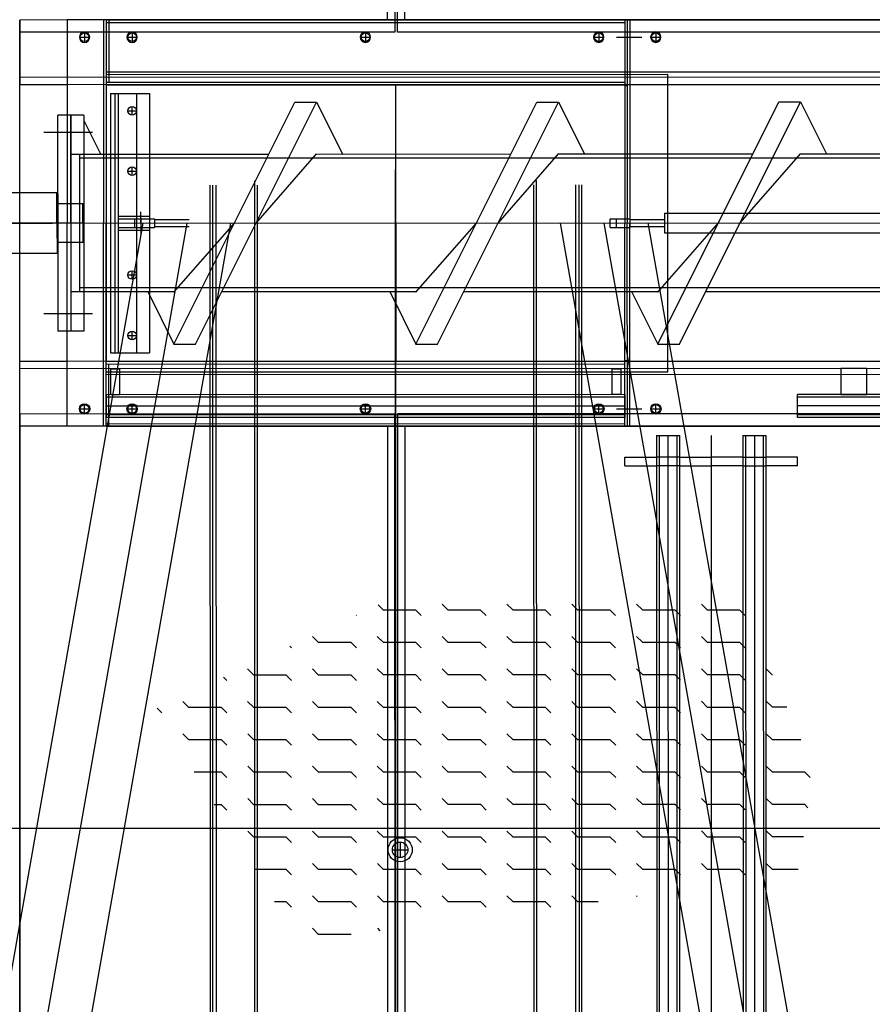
# Model space of a CAD drawing. Header units: metres. Extents: x -270273 to 328371, y -146885 to 591473.
# Tile 89 of 256: x -22002 to -21015, y 8316 to 9455. Entities that reach past the tile are written whole.
import ezdxf
from ezdxf.lldxf.tags import DXFTag

# ---------------------------------------------------------------- set-up
doc = ezdxf.new("R2010")
doc.units = ezdxf.units.M
doc.linetypes.add('CENTER', pattern=[2, 1.25, -0.25, 0.25, -0.25])
doc.linetypes.add('DASHED', pattern=[19.05, 12.7, -6.35])
doc.layers.get('0').update_dxf_attribs({"color": 151})
for name, color, linetype in [('A_centerlijn_0.25mm', 1, 'CENTER'), ('B-XX-GR-KRUIDEN-G', 98, 'Continuous'), ('B-XX-VH-KANTVERHARDING-G', 253, 'Continuous'), ('Iv-Revisions', 253, 'Continuous')]:
    doc.layers.add(name, color=color, linetype=linetype)
doc.layers.add('B-XX-KL-ELEKTRA-G_HDSR', color=190, linetype='HDSR_Elektra', transparency=0.5)
doc.styles.get("Standard").update_dxf_attribs({"font": 'iv-font.shx'})
tags = doc.linetypes.add('HDSR_Elektra', pattern='A,25,-2,["E",Standard,S=1.5,R=0,X=0,Y=-0.75],-4', length=31).pattern_tags.tags
tags[6] = DXFTag(74, 10)

# ---------------------------------------------------------------- blocks, each defined once
blk = doc.blocks.new('Ø12 BA')
blk.add_circle((0, 0), 6)
at = {"layer": 'A_centerlijn_0.25mm'}
for p, q in [((0, -6), (0, 6)), ((-6, 0), (6, 0))]:
    blk.add_line(p, q, dxfattribs=at)
blk = doc.blocks.new('220236-200 ZCS BA')
for p, q in [((-4697, 2852.1, 0), (-4697, 1916.2, 0)), ((-4694, 1916.2, 0), (-4694, 2852.1, 0)), ((-4705.5, 1916.2, 0), (-4705.5, 2831.2, 0)), ((-4685.5, 1916.2, 0), (-4685.5, 2831.2, 0)), ((-5131, 1902.1, 0), (-5131, 1916.2, 0)), ((-5076, 1916.2), (-5131, 1916.2)), ((-5131, 1916.2), (-5131, 1841.2)), ((-5076, 1916.2), (-5076, 1681.2)), ((-5031, 1916.2), (-5076, 1916.2)), ((-3606, 1916.2), (-5076, 1916.2)), ((-5034, 1916.2), (-5034, 1681.2)), ((-5031, 1916.2), (-3651, 1916.2)), ((-5031, 1916.2), (-5031, 1681.2)), ((-5028, 1916.2), (-5028, 1844.2)), ((-4697, 1916.2, 0), (-4697, 1902.1, 0)), ((-4694, 1902.1, 0), (-4694, 1916.2, 0)), ((-4431, 1916.2), (-4431, 1681.2)), ((-4428, 1916.2), (-4428, 1681.2)), ((-4425, 1916.2), (-4425, 1681.2)), ((-5031, 1913.2), (-4431, 1913.2)), ((-5131, 491.2), (-5131, 1902.1)), ((-4697, 1902.1, 0), (-5131, 1902.1, 0)), ((-5061, 1896.2), (-5051, 1896.2)), ((-5056, 1901.2), (-5056, 1891.2)), ((-5006, 1896.2), (-4996, 1896.2)), ((-5001, 1901.2), (-5001, 1891.2)), ((-4736, 1896.2), (-4726, 1896.2)), ((-4731, 1901.2), (-4731, 1891.2)), ((-2694, 1902.1, 0), (-4694, 1902.1, 0)), ((-4466, 1896.2), (-4456, 1896.2)), ((-4461, 1901.2), (-4461, 1891.2)), ((-4440.6, 1896.2), (-4411.3, 1896.2)), ((-4400, 1896.2), (-4390, 1896.2)), ((-4395, 1901.2), (-4395, 1891.2)), ((-711, 1849.7), (-5131, 1849.7)), ((-5031, 1856.2), (-3651, 1856.2)), ((-5031, 1853.2), (-4381, 1853.2)), ((-4381, 1509.2), (-4381, 1853.2)), ((-5076, 1841.2), (-5131, 1841.2)), ((-3606, 1841.2), (-5076, 1841.2)), ((-5031, 1844.2), (-4431, 1844.2)), ((-5031, 1841.2), (-4431, 1841.2)), ((-5031, 1841.2), (-5031, 1521.2)), ((-4696, 1841.2), (-4696, 1521.2)), ((-4431, 1841.2), (-3651, 1841.2)), ((-4431, 1840.2), (-4428, 1840.2)), ((-5026, 1831.2), (-4981, 1831.2)), ((-5026, 1831.2), (-5026, 1531.2)), ((-5021, 1831.2), (-5021, 1531.2)), ((-5017, 1831.2), (-5017, 1531.2)), ((-4996, 1831.2), (-4996, 1531.2)), ((-4981, 1831.2), (-4981, 1531.2)), ((-5006, 1811.2), (-4996, 1811.2)), ((-5001, 1806.2), (-5001, 1816.2)), ((-4952.6, 1541.2), (-4812.6, 1821.2)), ((-4927.6, 1541.2), (-4787.6, 1821.2)), ((-4812.6, 1821.2), (-4787.6, 1821.2)), ((-4787.6, 1821.2), (-4757.6, 1761.2)), ((-4672.6, 1541.2), (-4532.6, 1821.2)), ((-4647.6, 1541.2), (-4507.6, 1821.2)), ((-4532.6, 1821.2), (-4507.6, 1821.2)), ((-4507.6, 1821.2), (-4477.6, 1761.2)), ((-4392.6, 1541.2), (-4252.6, 1821.2)), ((-4367.6, 1541.2), (-4227.6, 1821.2)), ((-4252.6, 1821.2), (-4227.6, 1821.2)), ((-4227.6, 1821.2), (-4197.6, 1761.2)), ((-5071.9, 1806.2), (-5086.9, 1806.2)), ((-5086.9, 1681.2), (-5086.9, 1806.2)), ((-5071.9, 1806.2), (-5071.9, 1556.2)), ((-5056.9, 1806.2), (-5071.9, 1806.2)), ((-5071.9, 1681.2), (-5071.9, 1806.2)), ((-5056.9, 1806.2), (-5056.9, 1556.2)), ((-5056.9, 1800), (-5037.6, 1761.2)), ((-5071.9, 1786.2), (-5103.2, 1786.2)), ((-5046.9, 1786.2), (-5071.9, 1786.2)), ((-5056.9, 1760.7), (-5071.9, 1760.7)), ((-5061.9, 1760.7), (-5061.9, 1601.7)), ((-816.3, 1756.2), (-5061.9, 1756.2)), ((-5056.9, 1761.2), (-5056.5, 1760.7)), ((-4842.8, 1760.7), (-5056.9, 1760.7)), ((-5037.6, 1761.2), (-5037.3, 1760.7)), ((-4857.6, 1681.2), (-4787.6, 1761.2)), ((-4562.8, 1760.7), (-4788, 1760.7)), ((-4787.6, 1761.2), (-4787.1, 1760.7)), ((-4757.6, 1761.2), (-4757.3, 1760.7)), ((-4577.6, 1681.2), (-4507.6, 1761.2)), ((-4282.8, 1760.7), (-4508, 1760.7)), ((-4507.6, 1761.2), (-4507.1, 1760.7)), ((-4477.6, 1761.2), (-4477.3, 1760.7)), ((-4297.6, 1681.2), (-4227.6, 1761.2)), ((-4002.8, 1760.7), (-4228, 1760.7)), ((-4227.6, 1761.2), (-4227.1, 1760.7)), ((-4197.6, 1761.2), (-4197.3, 1760.7)), ((-5001, 1736.2), (-5001, 1746.2)), ((-5006, 1741.2), (-4996, 1741.2)), ((-5087.9, 1716.2), (-5142.5, 1716.2)), ((-5087.9, 1681.2), (-5087.9, 1716.2)), ((-5086.9, 1715.2), (-5087.9, 1716.2)), ((-5086.9, 1715.2), (-5086.9, 1647.2)), ((-5071.9, 1703.7), (-5086.4, 1703.7)), ((-5057.9, 1703.7), (-5071.9, 1703.7)), ((-5057.9, 1681.2), (-5057.9, 1703.7)), ((-5056.9, 1702.7), (-5057.9, 1703.7)), ((-5056.9, 1681.2), (-5056.9, 1702.7)), ((-5017, 1689.2), (-4981, 1689.2)), ((-5017, 1686.2), (-4996, 1686.2)), ((-4998, 1686.2), (-4975, 1686.2)), ((-4998, 1676.2), (-4998, 1686.2)), ((-4996, 1686.2), (-4981, 1686.2)), ((-4991, 1681.2), (-4991, 1694.1)), ((-4991, 1686.2), (-4991, 1676.2)), ((-4975, 1686.2), (-4975, 1676.2)), ((-4448, 1676.2), (-4448, 1686.2)), ((-4448, 1686.2), (-4425, 1686.2)), ((-4441, 1686.2), (-4441, 1676.2)), ((-4425, 1686.2), (-4425, 1676.2)), ((-4385, 1692.7), (-3682, 1692.7)), ((-4385, 1692.7), (-4385, 1669.7)), ((-5706, 1681.2), (-5093, 1681.2)), ((-5056.9, 1681.2), (-5413.6, 1681.2)), ((-5087.9, 1681.2), (-5087.9, 1646.2)), ((-5086.9, 1681.2), (-5086.9, 1556.2)), ((-5076, 1446.2), (-5076, 1681.2)), ((-5071.9, 1681.2), (-5071.9, 1556.2)), ((-5066, 1681.2), (-593, 1681.2)), ((-5057.9, 1681.2), (-5057.9, 1658.7)), ((-5056.9, 1681.2), (-806.3, 1681.2)), ((-5056.9, 1681.2), (-5056.9, 1659.7)), ((-5034, 1446.2), (-5034, 1681.2)), ((-5031, 1446.2), (-5031, 1681.2)), ((-5017, 1676.2), (-4996, 1676.2)), ((-5001, 1681.2), (-3659, 1681.2)), ((-4998, 1676.2), (-4975, 1676.2)), ((-4996, 1676.2), (-4981, 1676.2)), ((-4991, 1681.2), (-4991, 1668.3)), ((-4975, 1685.2), (-4935, 1685.2)), ((-4975, 1677.2), (-4935, 1677.2)), ((-4952.6, 1601.2), (-4882.6, 1681.2)), ((-4672.6, 1601.2), (-4602.6, 1681.2)), ((-4448, 1676.2), (-4425, 1676.2)), ((-4431, 1446.2), (-4431, 1681.2)), ((-4428, 1446.2), (-4428, 1681.2)), ((-4425, 1685.2), (-4385, 1685.2)), ((-4425, 1446.2), (-4425, 1681.2)), ((-4425, 1677.2), (-4385, 1677.2)), ((-4392.6, 1601.2), (-4322.6, 1681.2)), ((-5017, 1673.2), (-4981, 1673.2)), ((-4385, 1669.7), (-3682, 1669.7)), ((-5071.9, 1658.7), (-5086.4, 1658.7)), ((-5057.9, 1658.7), (-5071.9, 1658.7)), ((-5056.9, 1659.7), (-5057.9, 1658.7)), ((-5087.9, 1646.2), (-5142.5, 1646.2)), ((-5086.9, 1647.2), (-5087.9, 1646.2)), ((-5006, 1621.2), (-4996, 1621.2)), ((-5001, 1616.2), (-5001, 1626.2)), ((-816.3, 1606.2), (-5061.9, 1606.2)), ((-5056.9, 1601.7), (-5071.9, 1601.7)), ((-4952.1, 1601.7), (-5056.9, 1601.7)), ((-4982.8, 1601.7), (-4982.6, 1601.2)), ((-4982.6, 1601.2), (-4952.6, 1541.2)), ((-4953, 1601.7), (-4952.6, 1601.2)), ((-4672.1, 1601.7), (-4897.3, 1601.7)), ((-4702.8, 1601.7), (-4702.6, 1601.2)), ((-4702.6, 1601.2), (-4672.6, 1541.2)), ((-4673, 1601.7), (-4672.6, 1601.2)), ((-4392.1, 1601.7), (-4617.3, 1601.7)), ((-4422.8, 1601.7), (-4422.6, 1601.2)), ((-4422.6, 1601.2), (-4392.6, 1541.2)), ((-4393, 1601.7), (-4392.6, 1601.2)), ((-4112.1, 1601.7), (-4337.3, 1601.7)), ((-5071.9, 1576.2), (-5103.2, 1576.2)), ((-5046.9, 1576.2), (-5071.9, 1576.2)), ((-5071.9, 1556.2), (-5086.9, 1556.2)), ((-5056.9, 1556.2), (-5071.9, 1556.2)), ((-5006, 1551.2), (-4996, 1551.2)), ((-5001, 1546.2), (-5001, 1556.2)), ((-4952.6, 1541.2), (-4927.6, 1541.2)), ((-4672.6, 1541.2), (-4647.6, 1541.2)), ((-4392.6, 1541.2), (-4367.6, 1541.2)), ((-5026, 1531.2), (-4981, 1531.2)), ((-5076, 1521.2), (-5131, 1521.2)), ((-5131, 1446.2), (-5131, 1521.2)), ((-3606, 1521.2), (-5076, 1521.2)), ((-5031, 1521.2), (-4431, 1521.2)), ((-5031, 1518.2), (-4431, 1518.2)), ((-5028, 1446.2), (-5028, 1518.2)), ((-4431, 1522.2), (-4428, 1522.2)), ((-4431, 1521.2), (-3651, 1521.2)), ((-711, 1512.7), (-5131, 1512.7)), ((-5031, 1509.2), (-4381, 1509.2)), ((-5031, 1506.2), (-3651, 1506.2)), ((-5030.6, 1456.3), (-5030.6, 1482.7)), ((-4430.6, 1482.7), (-5030.6, 1482.7)), ((-4430.6, 1456.3), (-4430.6, 1482.7)), ((-2691, 1482.7), (-4231, 1482.7)), ((-4231, 1456.3), (-4231, 1482.7)), ((-5056, 1461.2), (-5056, 1471.2)), ((-4430.6, 1479.7), (-5030.6, 1479.7)), ((-4430.6, 1469.5), (-5030.6, 1469.5)), ((-5001, 1461.2), (-5001, 1471.2)), ((-4731, 1461.2), (-4731, 1471.2)), ((-4461, 1461.2), (-4461, 1471.2)), ((-4395, 1461.2), (-4395, 1471.2)), ((-2691, 1479.7), (-4231, 1479.7)), ((-2691, 1469.5), (-4231, 1469.5)), ((-5131, 1460.4, 0), (-5131, 510.4, 0)), ((-4697, 1460.4, 0), (-5131, 1460.4, 0)), ((-5061, 1466.2), (-5051, 1466.2)), ((-4430.6, 1459.3), (-5030.6, 1459.3)), ((-5006, 1466.2), (-4996, 1466.2)), ((-4736, 1466.2), (-4726, 1466.2)), ((-4697, 510.4, 0), (-4697, 1460.4, 0)), ((-4694, 1460.4, 0), (-4694, 510.4, 0)), ((-2694, 1460.4, 0), (-4694, 1460.4, 0)), ((-4466, 1466.2), (-4456, 1466.2)), ((-4440.6, 1466.2), (-4411.3, 1466.2)), ((-4400, 1466.2), (-4390, 1466.2)), ((-2691, 1459.3), (-4231, 1459.3)), ((-5031, 1449.2), (-4431, 1449.2)), ((-4430.6, 1456.3), (-5030.6, 1456.3)), ((-2691, 1456.3), (-4231, 1456.3)), ((-5076, 1446.2), (-5131, 1446.2)), ((-5031, 1446.2), (-5076, 1446.2)), ((-3606, 1446.2), (-5076, 1446.2)), ((-5031, 1446.2), (-3651, 1446.2)), ((-4705.5, 1446.2, 0), (-4705.5, 531.2, 0)), ((-4685.5, 1446.2, 0), (-4685.5, 531.2, 0)), ((-4394.2, 1435.4, 0), (-4394.2, 535.4, 0)), ((-4394.2, 1435.4, 0), (-4367.8, 1435.4, 0)), ((-4391.2, 1435.4, 0), (-4391.2, 535.4, 0)), ((-4381, 1435.4, 0), (-4381, 535.4, 0)), ((-4370.8, 1435.4, 0), (-4370.8, 535.4, 0)), ((-4367.8, 1435.4, 0), (-4367.8, 535.4, 0)), ((-4331, 1435.4, 0), (-4331, 535.4, 0)), ((-4294.2, 1435.4, 0), (-4294.2, 535.4, 0)), ((-4294.2, 1435.4, 0), (-4267.8, 1435.4, 0)), ((-4291.2, 1435.4, 0), (-4291.2, 535.4, 0)), ((-4281, 1435.4, 0), (-4281, 535.4, 0)), ((-4270.8, 1435.4, 0), (-4270.8, 535.4, 0)), ((-4267.8, 1435.4, 0), (-4267.8, 535.4, 0)), ((-4431, 1400.4, 0), (-4431, 1410.4, 0)), ((-4431, 1410.4, 0), (-4394.2, 1410.4, 0)), ((-4367.8, 1410.4, 0), (-4394.2, 1410.4, 0)), ((-4367.8, 1410.4, 0), (-4331, 1410.4, 0)), ((-4294.2, 1410.4, 0), (-4331, 1410.4, 0)), ((-4294.2, 1410.4, 0), (-4267.8, 1410.4, 0)), ((-4231, 1410.4, 0), (-4267.8, 1410.4, 0)), ((-4231, 1400.4, 0), (-4231, 1410.4, 0)), ((-4431, 1400.4, 0), (-4394.2, 1400.4, 0)), ((-4367.8, 1400.4, 0), (-4394.2, 1400.4, 0)), ((-4367.8, 1400.4, 0), (-4331, 1400.4, 0)), ((-4294.2, 1400.4, 0), (-4331, 1400.4, 0)), ((-4294.2, 1400.4, 0), (-4267.8, 1400.4, 0)), ((-4231, 1400.4, 0), (-4267.8, 1400.4, 0)), ((-4716.4, 1239.5), (-4710.7, 1233.8)), ((-4710.7, 1233.8), (-4673.2, 1233.8)), ((-4673.2, 1233.8), (-4666.6, 1227.2)), ((-4642.4, 1240.4), (-4635.7, 1233.8)), ((-4635.7, 1233.8), (-4598.2, 1233.8)), ((-4598.2, 1233.8), (-4591.6, 1227.2)), ((-4567.4, 1240.4), (-4560.7, 1233.8)), ((-4560.7, 1233.8), (-4523.2, 1233.8)), ((-4523.2, 1233.8), (-4516.6, 1227.2)), ((-4492.4, 1240.4), (-4485.7, 1233.8)), ((-4485.7, 1233.8), (-4448.2, 1233.8)), ((-4448.2, 1233.8), (-4441.6, 1227.2)), ((-4417.4, 1240.4), (-4410.7, 1233.8)), ((-4410.7, 1233.8), (-4373.2, 1233.8)), ((-4373.2, 1233.8), (-4366.6, 1227.2)), ((-4342.4, 1240.4), (-4335.7, 1233.8)), ((-4335.7, 1233.8), (-4298.2, 1233.8)), ((-4298.2, 1233.8), (-4291.6, 1227.2)), ((-4742, 1227.5), (-4741.6, 1227.2)), ((-4792.4, 1202.9), (-4785.7, 1196.3)), ((-4785.7, 1196.3), (-4748.2, 1196.3)), ((-4748.2, 1196.3), (-4741.6, 1189.7)), ((-4717.4, 1202.9), (-4710.7, 1196.3)), ((-4710.7, 1196.3), (-4673.2, 1196.3)), ((-4673.2, 1196.3), (-4666.6, 1189.7)), ((-4642.4, 1202.9), (-4635.7, 1196.3)), ((-4635.7, 1196.3), (-4598.2, 1196.3)), ((-4598.2, 1196.3), (-4591.6, 1189.7)), ((-4567.4, 1202.9), (-4560.7, 1196.3)), ((-4560.7, 1196.3), (-4523.2, 1196.3)), ((-4523.2, 1196.3), (-4516.6, 1189.7)), ((-4492.4, 1202.9), (-4485.7, 1196.3)), ((-4485.7, 1196.3), (-4448.2, 1196.3)), ((-4448.2, 1196.3), (-4441.6, 1189.7)), ((-4417.4, 1202.9), (-4410.7, 1196.3)), ((-4410.7, 1196.3), (-4373.2, 1196.3)), ((-4373.2, 1196.3), (-4366.6, 1189.7)), ((-4342.4, 1202.9), (-4335.7, 1196.3)), ((-4335.7, 1196.3), (-4298.2, 1196.3)), ((-4298.2, 1196.3), (-4291.6, 1189.7)), ((-4818.7, 1191.8), (-4816.6, 1189.7)), ((-4867.4, 1165.4), (-4860.7, 1158.8)), ((-4792.4, 1165.4), (-4785.7, 1158.8)), ((-4717.4, 1165.4), (-4710.7, 1158.8)), ((-4642.4, 1165.4), (-4635.7, 1158.8)), ((-4567.4, 1165.4), (-4560.7, 1158.8)), ((-4492.4, 1165.4), (-4485.7, 1158.8)), ((-4417.4, 1165.4), (-4410.7, 1158.8)), ((-4342.4, 1165.4), (-4335.7, 1158.8)), ((-4267.4, 1165.4), (-4260.7, 1158.8)), ((-4895.4, 1156), (-4891.6, 1152.2)), ((-4860.7, 1158.8), (-4823.2, 1158.8)), ((-4823.2, 1158.8), (-4816.6, 1152.2)), ((-4785.7, 1158.8), (-4748.2, 1158.8)), ((-4748.2, 1158.8), (-4741.6, 1152.2)), ((-4710.7, 1158.8), (-4673.2, 1158.8)), ((-4673.2, 1158.8), (-4666.6, 1152.2)), ((-4635.7, 1158.8), (-4598.2, 1158.8)), ((-4598.2, 1158.8), (-4591.6, 1152.2)), ((-4560.7, 1158.8), (-4523.2, 1158.8)), ((-4523.2, 1158.8), (-4516.6, 1152.2)), ((-4485.7, 1158.8), (-4448.2, 1158.8)), ((-4448.2, 1158.8), (-4441.6, 1152.2)), ((-4410.7, 1158.8), (-4373.2, 1158.8)), ((-4373.2, 1158.8), (-4366.6, 1152.2)), ((-4335.7, 1158.8), (-4298.2, 1158.8)), ((-4298.2, 1158.8), (-4291.6, 1152.2)), ((-4260.7, 1158.8), (-4260, 1158.8)), ((-4942.4, 1127.9), (-4935.7, 1121.3)), ((-4867.4, 1127.9), (-4860.7, 1121.3)), ((-4792.4, 1127.9), (-4785.7, 1121.3)), ((-4717.4, 1127.9), (-4710.7, 1121.3)), ((-4642.4, 1127.9), (-4635.7, 1121.3)), ((-4567.4, 1127.9), (-4560.7, 1121.3)), ((-4492.4, 1127.9), (-4485.7, 1121.3)), ((-4417.4, 1127.9), (-4410.7, 1121.3)), ((-4342.4, 1127.9), (-4335.7, 1121.3)), ((-4267.4, 1127.9), (-4260.7, 1121.3)), ((-4972.1, 1120.2), (-4966.6, 1114.7)), ((-4935.7, 1121.3), (-4898.2, 1121.3)), ((-4898.2, 1121.3), (-4891.6, 1114.7)), ((-4860.7, 1121.3), (-4823.2, 1121.3)), ((-4823.2, 1121.3), (-4816.6, 1114.7)), ((-4785.7, 1121.3), (-4748.2, 1121.3)), ((-4748.2, 1121.3), (-4741.6, 1114.7)), ((-4710.7, 1121.3), (-4673.2, 1121.3)), ((-4673.2, 1121.3), (-4666.6, 1114.7)), ((-4635.7, 1121.3), (-4598.2, 1121.3)), ((-4598.2, 1121.3), (-4591.6, 1114.7)), ((-4560.7, 1121.3), (-4523.2, 1121.3)), ((-4523.2, 1121.3), (-4516.6, 1114.7)), ((-4485.7, 1121.3), (-4448.2, 1121.3)), ((-4448.2, 1121.3), (-4441.6, 1114.7)), ((-4410.7, 1121.3), (-4373.2, 1121.3)), ((-4373.2, 1121.3), (-4366.6, 1114.7)), ((-4335.7, 1121.3), (-4298.2, 1121.3)), ((-4298.2, 1121.3), (-4291.6, 1114.7)), ((-4260.7, 1121.3), (-4243.7, 1121.3)), ((-4942.4, 1090.4), (-4935.7, 1083.8)), ((-4935.7, 1083.8), (-4898.2, 1083.8)), ((-4898.2, 1083.8), (-4891.6, 1077.2)), ((-4867.4, 1090.4), (-4860.7, 1083.8)), ((-4860.7, 1083.8), (-4823.2, 1083.8)), ((-4823.2, 1083.8), (-4816.6, 1077.2)), ((-4792.4, 1090.4), (-4785.7, 1083.8)), ((-4785.7, 1083.8), (-4748.2, 1083.8)), ((-4748.2, 1083.8), (-4741.6, 1077.2)), ((-4717.4, 1090.4), (-4710.7, 1083.8)), ((-4710.7, 1083.8), (-4673.2, 1083.8)), ((-4673.2, 1083.8), (-4666.6, 1077.2)), ((-4642.4, 1090.4), (-4635.7, 1083.8)), ((-4635.7, 1083.8), (-4598.2, 1083.8)), ((-4598.2, 1083.8), (-4591.6, 1077.2)), ((-4567.4, 1090.4), (-4560.7, 1083.8)), ((-4560.7, 1083.8), (-4523.2, 1083.8)), ((-4523.2, 1083.8), (-4516.6, 1077.2)), ((-4492.4, 1090.4), (-4485.7, 1083.8)), ((-4485.7, 1083.8), (-4448.2, 1083.8)), ((-4448.2, 1083.8), (-4441.6, 1077.2)), ((-4417.4, 1090.4), (-4410.7, 1083.8)), ((-4410.7, 1083.8), (-4373.2, 1083.8)), ((-4373.2, 1083.8), (-4366.6, 1077.2)), ((-4342.4, 1090.4), (-4335.7, 1083.8)), ((-4335.7, 1083.8), (-4298.2, 1083.8)), ((-4298.2, 1083.8), (-4291.6, 1077.2)), ((-4267.4, 1090.4), (-4260.7, 1083.8)), ((-4260.7, 1083.8), (-4227.4, 1083.8)), ((-4867.4, 1052.9), (-4860.7, 1046.3)), ((-4792.4, 1052.9), (-4785.7, 1046.3)), ((-4717.4, 1052.9), (-4710.7, 1046.3)), ((-4642.4, 1052.9), (-4635.7, 1046.3)), ((-4567.4, 1052.9), (-4560.7, 1046.3)), ((-4492.4, 1052.9), (-4485.7, 1046.3)), ((-4417.4, 1052.9), (-4410.7, 1046.3)), ((-4342.4, 1052.9), (-4335.7, 1046.3)), ((-4267.4, 1052.9), (-4260.7, 1046.3)), ((-4929.3, 1046.3), (-4898.2, 1046.3)), ((-4898.2, 1046.3), (-4891.6, 1039.7)), ((-4860.7, 1046.3), (-4823.2, 1046.3)), ((-4823.2, 1046.3), (-4816.6, 1039.7)), ((-4785.7, 1046.3), (-4748.2, 1046.3)), ((-4748.2, 1046.3), (-4741.6, 1039.7)), ((-4710.7, 1046.3), (-4673.2, 1046.3)), ((-4673.2, 1046.3), (-4666.6, 1039.7)), ((-4635.7, 1046.3), (-4598.2, 1046.3)), ((-4598.2, 1046.3), (-4591.6, 1039.7)), ((-4560.7, 1046.3), (-4523.2, 1046.3)), ((-4523.2, 1046.3), (-4516.6, 1039.7)), ((-4485.7, 1046.3), (-4448.2, 1046.3)), ((-4448.2, 1046.3), (-4441.6, 1039.7)), ((-4410.7, 1046.3), (-4373.2, 1046.3)), ((-4373.2, 1046.3), (-4366.6, 1039.7)), ((-4335.7, 1046.3), (-4298.2, 1046.3)), ((-4298.2, 1046.3), (-4291.6, 1039.7)), ((-4260.7, 1046.3), (-4223.2, 1046.3)), ((-4223.2, 1046.3), (-4216.6, 1039.7)), ((-4867.4, 1015.4), (-4860.7, 1008.8)), ((-4792.4, 1015.4), (-4785.7, 1008.8)), ((-4717.4, 1015.4), (-4710.7, 1008.8)), ((-4642.4, 1015.4), (-4635.7, 1008.8)), ((-4567.4, 1015.4), (-4560.7, 1008.8)), ((-4492.4, 1015.4), (-4485.7, 1008.8)), ((-4417.4, 1015.4), (-4410.7, 1008.8)), ((-4342.4, 1015.4), (-4335.7, 1008.8)), ((-4267.4, 1015.4), (-4260.7, 1008.8)), ((-4906.1, 1008.8), (-4898.2, 1008.8)), ((-4898.2, 1008.8), (-4891.6, 1002.2)), ((-4860.7, 1008.8), (-4823.2, 1008.8)), ((-4823.2, 1008.8), (-4816.6, 1002.2)), ((-4785.7, 1008.8), (-4748.2, 1008.8)), ((-4748.2, 1008.8), (-4741.6, 1002.2)), ((-4710.7, 1008.8), (-4673.2, 1008.8)), ((-4673.2, 1008.8), (-4666.6, 1002.2)), ((-4635.7, 1008.8), (-4598.2, 1008.8)), ((-4598.2, 1008.8), (-4591.6, 1002.2)), ((-4560.7, 1008.8), (-4523.2, 1008.8)), ((-4523.2, 1008.8), (-4516.6, 1002.2)), ((-4485.7, 1008.8), (-4448.2, 1008.8)), ((-4448.2, 1008.8), (-4441.6, 1002.2)), ((-4410.7, 1008.8), (-4373.2, 1008.8)), ((-4373.2, 1008.8), (-4366.6, 1002.2)), ((-4335.7, 1008.8), (-4298.2, 1008.8)), ((-4298.2, 1008.8), (-4291.6, 1002.2)), ((-4260.7, 1008.8), (-4223.2, 1008.8)), ((-4223.2, 1008.8), (-4219.2, 1004.7)), ((-5706, 981.2), (-2706, 981.2)), ((-4867.4, 977.9), (-4860.7, 971.3)), ((-4860.7, 971.3), (-4823.2, 971.3)), ((-4823.2, 971.3), (-4816.6, 964.7)), ((-4792.4, 977.9), (-4785.7, 971.3)), ((-4785.7, 971.3), (-4748.2, 971.3)), ((-4748.2, 971.3), (-4741.6, 964.7)), ((-4717.4, 977.9), (-4710.7, 971.3)), ((-4710.7, 971.3), (-4673.2, 971.3)), ((-4673.2, 971.3), (-4666.6, 964.7)), ((-4642.4, 977.9), (-4635.7, 971.3)), ((-4635.7, 971.3), (-4598.2, 971.3)), ((-4598.2, 971.3), (-4591.6, 964.7)), ((-4567.4, 977.9), (-4560.7, 971.3)), ((-4560.7, 971.3), (-4523.2, 971.3)), ((-4523.2, 971.3), (-4516.6, 964.7)), ((-4492.4, 977.9), (-4485.7, 971.3)), ((-4485.7, 971.3), (-4448.2, 971.3)), ((-4448.2, 971.3), (-4441.6, 964.7)), ((-4417.4, 977.9), (-4410.7, 971.3)), ((-4410.7, 971.3), (-4373.2, 971.3)), ((-4373.2, 971.3), (-4366.6, 964.7)), ((-4342.4, 977.9), (-4335.7, 971.3)), ((-4335.7, 971.3), (-4298.2, 971.3)), ((-4298.2, 971.3), (-4291.6, 964.7)), ((-4267.4, 977.9), (-4260.7, 971.3)), ((-4260.7, 971.3), (-4224.4, 971.3)), ((-4691, 965.2), (-4691, 947.2)), ((-4700, 956.2), (-4682, 956.2)), ((-4792.4, 940.4), (-4785.7, 933.8)), ((-4717.4, 940.4), (-4710.7, 933.8)), ((-4642.4, 940.4), (-4635.7, 933.8)), ((-4567.4, 940.4), (-4560.7, 933.8)), ((-4492.4, 940.4), (-4485.7, 933.8)), ((-4417.4, 940.4), (-4410.7, 933.8)), ((-4342.4, 940.4), (-4335.7, 933.8)), ((-4267.4, 940.4), (-4260.7, 933.8)), ((-4859.7, 933.8), (-4823.2, 933.8)), ((-4823.2, 933.8), (-4816.6, 927.2)), ((-4785.7, 933.8), (-4748.2, 933.8)), ((-4748.2, 933.8), (-4741.6, 927.2)), ((-4710.7, 933.8), (-4673.2, 933.8)), ((-4673.2, 933.8), (-4666.6, 927.2)), ((-4635.7, 933.8), (-4598.2, 933.8)), ((-4598.2, 933.8), (-4591.6, 927.2)), ((-4560.7, 933.8), (-4523.2, 933.8)), ((-4523.2, 933.8), (-4516.6, 927.2)), ((-4485.7, 933.8), (-4448.2, 933.8)), ((-4448.2, 933.8), (-4441.6, 927.2)), ((-4410.7, 933.8), (-4373.2, 933.8)), ((-4373.2, 933.8), (-4366.6, 927.2)), ((-4335.7, 933.8), (-4298.2, 933.8)), ((-4298.2, 933.8), (-4291.6, 927.2)), ((-4260.7, 933.8), (-4230.4, 933.8)), ((-4792.4, 902.9), (-4785.7, 896.3)), ((-4717.4, 902.9), (-4710.7, 896.3)), ((-4642.4, 902.9), (-4635.7, 896.3)), ((-4567.4, 902.9), (-4560.7, 896.3)), ((-4492.4, 902.9), (-4485.7, 896.3)), ((-4417.4, 902.9), (-4416.8, 902.3)), ((-4836.5, 896.3), (-4823.2, 896.3)), ((-4823.2, 896.3), (-4816.6, 889.7)), ((-4785.7, 896.3), (-4748.2, 896.3)), ((-4748.2, 896.3), (-4741.6, 889.7)), ((-4710.7, 896.3), (-4673.2, 896.3)), ((-4673.2, 896.3), (-4666.6, 889.7)), ((-4635.7, 896.3), (-4598.2, 896.3)), ((-4598.2, 896.3), (-4591.6, 889.7)), ((-4560.7, 896.3), (-4523.2, 896.3)), ((-4523.2, 896.3), (-4516.6, 889.7)), ((-4485.7, 896.3), (-4461.9, 896.3)), ((-4792.4, 865.4), (-4785.7, 858.8)), ((-4785.7, 858.8), (-4748.2, 858.8)), ((-4748.2, 858.8), (-4747.7, 858.2)), ((-4717.4, 865.4), (-4714.6, 862.6))]:
    blk.add_line(p, q)
for points in [[(-5015.6, 1512.7), (-5015.6, 1482.7), (-5025.6, 1482.7), (-5025.6, 1512.7)], [(-4435.6, 1512.7), (-4435.6, 1482.7), (-4445.6, 1482.7), (-4445.6, 1512.7)], [(-4181, 1482.7), (-4151, 1482.7), (-4151, 1512.7), (-4181, 1512.7)]]:
    blk.add_lwpolyline(points, close=True)
for centre, radius in [((-5056, 1896.2), 5), ((-5001, 1896.2), 5), ((-4731, 1896.2), 5), ((-4461, 1896.2), 5), ((-4395, 1896.2), 5), ((-5001, 1811.2), 5), ((-5001, 1741.2), 5), ((-5001, 1621.2), 5), ((-5001, 1551.2), 5), ((-5056, 1466.2), 5), ((-5001, 1466.2), 5), ((-4731, 1466.2), 5), ((-4461, 1466.2), 5), ((-4395, 1466.2), 5), ((-4691, 956.2), 14), ((-4691, 956.2), 9)]:
    blk.add_circle(centre, radius)
for centre, start, end in [((-5086.4, 1704.2), 180, 270), ((-5086.4, 1658.2), 90, 180)]:
    blk.add_arc(centre, 0.5, start, end)
at = {"extrusion": (0, 0, -1), "zscale": -1, "rotation": 180}
for p in [(5056, 1896.2), (5001, 1896.2), (4731, 1896.2), (4461, 1896.2), (4395, 1896.2)]:
    blk.add_blockref('Ø12 BA', p, dxfattribs=at)
for p in [(-5056, 1466.2), (-5001, 1466.2), (-4731, 1466.2), (-4461, 1466.2), (-4395, 1466.2)]:
    blk.add_blockref('Ø12 BA', p)

msp = doc.modelspace()

# ---------------------------------------------------------------- hatches: boundary and pattern name
at = {"layer": 'B-XX-GR-KRUIDEN-G'}
h = msp.add_hatch(dxfattribs=at)
h.set_pattern_fill('SWAMP', color=256, scale=200, angle=-97.4574917, style=0)
h.set_pattern_definition([(0.0124, (-169787, -20064), (2539.05, 4399.95), [635, -4445]), (90.0124, (-169469.6, -20063.8), (-2540.95, 4398.85), [317.5, -8481.32]), (90.0124, (-169390.2, -20063.7), (-2540.95, 4398.85), [254, -8544.82]), (90.0124, (-169549, -20063.8), (-2540.95, 4398.85), [254, -8544.82]), (60.0124, (-169311, -20063.7), (-2540.94, 4398.855), [203.2, -4876.8]), (120.0124, (-169628.3, -20064), (-5079.99, -1.09), [203.2, -4876.8])])
edge = h.paths.add_edge_path()
edge.add_line((36170.9472, 25155.5698), (38807.233, 18258.8926))
edge.add_line((38807.233, 18258.8926), (38810.3624, 3780.8225))
edge.add_line((38810.3624, 3780.8225), (36139.8786, 3788.9985))
edge.add_line((36139.8786, 3788.9985), (36139.3863, 6066.7589))
edge.add_arc((26136.1817, 6260.7563), 10005.0855, -1.1110278, 90.28114678)
edge.add_line((26087.0876, 16265.7214), (-20270.5154, 16315.9269))
edge.add_arc((-20265.5372, 20912.5736), 4596.6494, -137.9370367, -90.0620515, ccw=False)
edge.add_arc((-19672.5507, 21447.6821), 5395.3822, 181.6170689, 222.0629633, ccw=False)
edge.add_line((-25065.7842, 21295.4275), (-24911.4892, 59256.4976))
edge.add_line((-24911.4892, 59256.4976), (-40389.596, 59238.29))
edge.add_line((-40389.596, 59238.29), (-40389.5679, 59108.2956))
edge.add_line((-40389.5679, 59108.2956), (-53833.1309, 59217.9284))
edge.add_line((-53833.1309, 59217.9284), (-53832.4793, 56202.9452))
edge.add_arc((-53104.9668, 35015.0124), 21200.4192, 91.96654498, 195.54166744)
edge.add_line((-73530.2108, 29334.5913), (-85297.5491, 29359.6605))
edge.add_arc((-105694.9499, 35027.191), 21170.1409, -15.52824644, -5.12163447)
edge.add_line((-84609.3324, 33137.3243), (-84426.1974, 33181.7473))
edge.add_line((-84426.1974, 33181.7473), (-84404.1656, 36660.553))
edge.add_line((-84404.1656, 36660.553), (-84592.4424, 36718.0603))
edge.add_arc((-105694.9499, 35027.191), 21170.1409, 4.58112078, 40.16416305)
edge.add_line((-89516.7368, 48681.5049), (-88685.4405, 49629.8222))
edge.add_line((-88685.4405, 49629.8222), (-91129.8677, 52030.1329))
edge.add_line((-91129.8677, 52030.1329), (-91980.7846, 51154.6997))
edge.add_arc((-105694.9499, 35027.191), 21170.1409, 49.62353804, 84.87836553)
edge.add_line((-103805.0832, 56112.8086), (-103849.5062, 56295.9436))
edge.add_line((-103849.5062, 56295.9436), (-107328.3119, 56317.9754))
edge.add_line((-107328.3119, 56317.9754), (-107385.8192, 56129.6986))
edge.add_arc((-105694.9499, 35027.191), 21170.1409, 94.58112078, 174.69316232)
edge.add_line((-126774.3486, 36985.205), (-126963.3386, 36930.087))
edge.add_line((-126963.3386, 36930.087), (-126970.8713, 35740.6849))
edge.add_line((-126970.8713, 35740.6849), (-131112.6749, 35739.7897))
edge.add_arc((-151816.1218, 40044.3672), 21146.2078, -11.74536935, -5.34483933)
edge.add_line((-130761.8556, 38074.6021), (-130187.6684, 38211.1817))
edge.add_line((-130187.6684, 38211.1817), (-130188.4691, 41915.9259))
edge.add_line((-130188.4691, 41915.9259), (-130763.9199, 42036.074))
edge.add_arc((-151816.1218, 40044.3672), 21146.2078, 5.40455287, 40.29433512)
edge.add_line((-135687.2267, 53719.9237), (-133699.597, 55737.1494))
edge.add_line((-133699.597, 55737.1494), (-136154.7736, 58237.6582))
edge.add_line((-136154.7736, 58237.6582), (-138168.0435, 56196.5206))
edge.add_arc((-151816.1218, 40044.3672), 21146.2078, 49.80320678, 84.65516068)
edge.add_line((-149846.3567, 61098.6335), (-149982.9363, 61672.8207))
edge.add_line((-149982.9363, 61672.8207), (-153687.6805, 61672.0199))
edge.add_line((-153687.6805, 61672.0199), (-153807.8287, 61096.5692))
edge.add_arc((-151816.1218, 40044.3672), 21146.2078, 95.40455287, 174.61534846)
edge.add_line((-172869.0143, 42028.7616), (-173444.5807, 41908.3806))
edge.add_line((-173444.5807, 41908.3806), (-173443.9373, 38203.6693))
edge.add_line((-173443.9373, 38203.6693), (-172869.7027, 38067.2891))
edge.add_arc((-151816.1218, 40044.3672), 21146.2078, 185.36474065, 210.81018619)
edge.add_line((-169977.941, 29213.3734), (-173156.5236, 26938.5709))
edge.add_line((-173156.5236, 26938.5709), (-173318.7736, 27158.867))
edge.add_line((-173318.7736, 27158.867), (-183515.6316, 27203.9778))
edge.add_line((-183515.6316, 27203.9778), (-178966.2174, 61586.057))
edge.add_line((-178966.2174, 61586.057), (-138029.0908, 62293.7894))
edge.add_line((-138029.0908, 62293.7894), (-125211.8682, 62315.4174))
edge.add_line((-125211.8682, 62315.4174), (-121440.4628, 62134.3933))
edge.add_line((-121440.4628, 62134.3933), (-88409.978, 62583.5296))
edge.add_line((-88409.978, 62583.5296), (-55380.4993, 63106.6553))
edge.add_line((-55380.4993, 63106.6553), (-30572.423, 61968.1704))
edge.add_line((-30572.423, 61968.1704), (7219.6754, 59357.025))
edge.add_line((7219.6754, 59357.025), (36199.6742, 57355.6308))
edge.add_line((36199.6742, 57355.6308), (36170.9472, 25155.5698))
h.paths.add_polyline_path([(-84127.6167, 58622.8341), (-82224.8295, 60436.2087), (-80386.3966, 58628.3095), (-80382.3411, 56824.5214), (-82305.7412, 56831.2172)], flags=16)

# ---------------------------------------------------------------- linework, layer by layer
at = {"layer": 'B-XX-KL-ELEKTRA-G_HDSR', "linetype": 'DASHED', "const_width": 200}
msp.add_lwpolyline([(-22025.0276, 12235.57, 0.398566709), (-24820.033, 8434.9535)], format="xyb", dxfattribs=at)
at = {"layer": 'B-XX-VH-KANTVERHARDING-G'}
msp.add_lwpolyline([(21437.0163, 11820.0348), (-20311.0375, 11811.0112, 0.414213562), (-25729.8659, 6389.8398), (-25726.7967, -7810.1599, 0.414213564), (-20305.6252, -13228.9882), (21022.4286, -13220.0551, 0.414213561), (31440.1761, -2797.8031), (31439.1775, 1822.1965)], format="xyb", dxfattribs=at)
at = {"layer": 'Iv-Revisions'}
for p, q in [((-21565.8651, 6019.9882), (-21566.5702, 9281.9881)), ((-21781.5663, 9263.9417), (-21780.8651, 6019.9418)), ((-21778.5663, 9263.9423), (-21777.8651, 6019.9424)), ((-21774.5663, 9263.9432), (-21773.8651, 6019.9433)), ((-21728.8651, 6019.953), (-21729.5674, 9268.9529)), ((-21725.8651, 6019.9536), (-21726.5663, 9263.9536)), ((-21405.8651, 6020.0228), (-21406.5663, 9264.0227)), ((-21402.8651, 6020.0235), (-21403.5674, 9269.0234)), ((-21358.5663, 9264.0331), (-21357.8651, 6020.0332)), ((-21354.5663, 9264.034), (-21353.8651, 6020.034)), ((-21351.5663, 9264.0346), (-21350.8651, 6020.0347)), ((-22166.1795, 7474.2329), (-21858.7559, 9219.925)), ((-22116.1785, 7469.8693), (-21807.9846, 9219.936)), ((-22066.1776, 7465.5057), (-21757.2133, 9219.9469)), ((-21565.8651, 6019.9882), (-21566.5568, 9219.9881)), ((-21066.1776, 7465.7218), (-21375.9004, 9220.0294)), ((-21016.1786, 7470.1071), (-21325.129, 9220.0403)), ((-20966.1795, 7474.4923), (-21274.3577, 9220.0513))]:
    msp.add_line(p, q, dxfattribs=at)

# ---------------------------------------------------------------- block references
at = {"layer": 'Iv-Revisions', "rotation": 0.0123842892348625}
msp.add_blockref('220236-200 ZCS BA', (-16870.1713, 7539.7777), dxfattribs=at)

doc.saveas('drawing.dxf')
